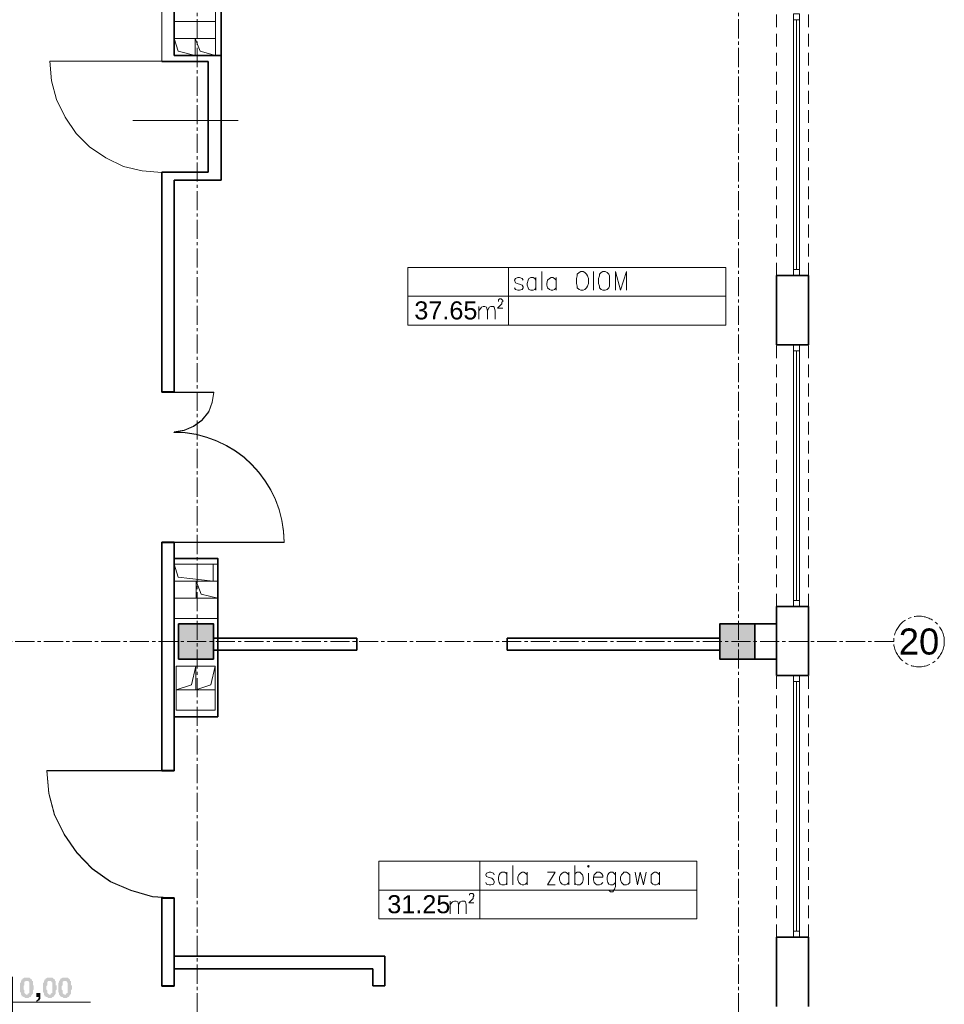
# Model space of a CAD drawing. Header units: millimetres. Extents: x -9409 to -3369, y 19372 to 27782.
# Tile 21 of 25: x -5467 to -4544, y 23550 to 24533. Entities that reach past the tile are written whole.
import ezdxf
from ezdxf.enums import TextEntityAlignment as Align

# ---------------------------------------------------------------- set-up
doc = ezdxf.new("R2010")
doc.units = ezdxf.units.MM
doc.linetypes.add('CENTER2', pattern=[28.575, 19.05, -3.175, 3.175, -3.175])
doc.linetypes.add('DASHED', pattern=[19.05, 12.7, -6.35])
for name, color, linetype in [('D-opis', 104, 'Continuous'), ('PDF _Geometria', 7, 'Continuous'), ('PDF _Wypełnienia brył', 7, 'Continuous')]:
    doc.layers.add(name, color=color, linetype=linetype)
for name, color, linetype, lineweight in [('sq_bud istn', 253, 'Continuous', 15), ('SQ_ISTN.Ściany', 140, 'Continuous', 35), ('Sq_Okna', 170, 'Continuous', 9), ('SQ_Osie', 220, 'CENTER2', 9)]:
    doc.layers.add(name, color=color, linetype=linetype, lineweight=lineweight)
doc.layers.add('SQ_Widok', color=7, linetype='DASHED', lineweight=15, true_color=0x474747)
doc.styles.add('ARIAL', font='arial.ttf')
doc.styles.get("Standard").update_dxf_attribs({"font": 'arial.ttf'})

# ---------------------------------------------------------------- blocks, each defined once
blk = doc.blocks.new('słupy konstr bud B')
at = {"layer": 'SQ_ISTN.Ściany', "lineweight": 5}
h = blk.add_hatch(dxfattribs=at)
h.set_pattern_fill('JIS_STN_1E', color=256, scale=10)
h.paths.add_polyline_path([(21350.78, 18613.95), (21315.78, 18613.95), (21315.78, 18578.95), (21350.78, 18578.95)])
h.paths.add_polyline_path([(21890.78, 18613.95), (21855.78, 18613.95), (21855.78, 18578.95), (21890.78, 18578.95)])
h.paths.add_polyline_path([(22190.78, 18613.95), (22155.78, 18613.95), (22155.78, 18578.95), (22190.78, 18578.95)])
h.paths.add_polyline_path([(22730.78, 18613.95), (22695.78, 18613.95), (22695.78, 18578.95), (22730.78, 18578.95)])
h.paths.add_polyline_path([(22730.78, 17953.95), (22695.78, 17953.95), (22695.78, 17918.95), (22730.78, 17918.95)])
h.paths.add_polyline_path([(22190.78, 17953.95), (22155.78, 17953.95), (22155.78, 17918.95), (22190.78, 17918.95)])
h.paths.add_polyline_path([(21890.78, 17953.95), (21855.78, 17953.95), (21855.78, 17918.95), (21890.78, 17918.95)])
h.paths.add_polyline_path([(21350.78, 17953.95), (21315.78, 17953.95), (21315.78, 17918.95), (21350.78, 17918.95)])
h.paths.add_polyline_path([(21350.78, 17293.95), (21315.78, 17293.95), (21315.78, 17258.95), (21350.78, 17258.95)])
h.paths.add_polyline_path([(21890.78, 17293.95), (21855.78, 17293.95), (21855.78, 17258.95), (21890.78, 17258.95)])
h.paths.add_polyline_path([(22190.78, 17293.95), (22155.78, 17293.95), (22155.78, 17258.95), (22190.78, 17258.95)])
h.paths.add_polyline_path([(22730.78, 17293.95), (22695.78, 17293.95), (22695.78, 17258.95), (22730.78, 17258.95)])
h.paths.add_polyline_path([(22695.78, 16633.95), (22730.78, 16633.95), (22730.78, 16598.95), (22695.78, 16598.95)])
h.paths.add_polyline_path([(22695.78, 14653.95), (22730.78, 14653.95), (22730.78, 14618.95), (22695.78, 14618.95)])
h.paths.add_polyline_path([(22695.78, 15313.95), (22730.78, 15313.95), (22730.78, 15278.95), (22695.78, 15278.95)])
h.paths.add_polyline_path([(22695.78, 15973.95), (22730.78, 15973.95), (22730.78, 15938.95), (22695.78, 15938.95)])
h.paths.add_polyline_path([(22155.78, 14653.95), (22190.78, 14653.95), (22190.78, 14618.95), (22155.78, 14618.95)])
h.paths.add_polyline_path([(22155.78, 15313.95), (22190.78, 15313.95), (22190.78, 15278.95), (22155.78, 15278.95)])
h.paths.add_polyline_path([(22155.78, 15973.95), (22190.78, 15973.95), (22190.78, 15938.95), (22155.78, 15938.95)])
h.paths.add_polyline_path([(22155.78, 16633.95), (22190.78, 16633.95), (22190.78, 16598.95), (22155.78, 16598.95)])
h.paths.add_polyline_path([(21855.78, 14653.95), (21890.78, 14653.95), (21890.78, 14618.95), (21855.78, 14618.95)])
h.paths.add_polyline_path([(21855.78, 15313.95), (21890.78, 15313.95), (21890.78, 15278.95), (21855.78, 15278.95)])
h.paths.add_polyline_path([(21855.78, 15973.95), (21890.78, 15973.95), (21890.78, 15938.95), (21855.78, 15938.95)])
h.paths.add_polyline_path([(21855.78, 16633.95), (21890.78, 16633.95), (21890.78, 16598.95), (21855.78, 16598.95)])
h.paths.add_polyline_path([(21315.78, 14653.95), (21350.78, 14653.95), (21350.78, 14618.95), (21315.78, 14618.95)])
h.paths.add_polyline_path([(21315.78, 15313.95), (21350.78, 15313.95), (21350.78, 15278.95), (21315.78, 15278.95)])
h.paths.add_polyline_path([(21315.78, 15973.95), (21350.78, 15973.95), (21350.78, 15938.95), (21315.78, 15938.95)])
h.paths.add_polyline_path([(21315.78, 16633.95), (21350.78, 16633.95), (21350.78, 16598.95), (21315.78, 16598.95)])
at = {"layer": 'SQ_ISTN.Ściany'}
for points in [[(21315.78, 16633.95), (21350.78, 16633.95), (21350.78, 16598.95), (21315.78, 16598.95)], [(21855.78, 16633.95), (21890.78, 16633.95), (21890.78, 16598.95), (21855.78, 16598.95)]]:
    blk.add_lwpolyline(points, close=True, dxfattribs=at)
blk = doc.blocks.new('ist osie bud B')
at = {"layer": 'SQ_Osie'}
for p, q in [((21333.28, 13852.66), (21333.28, 19362.86)), ((21873.28, 13852.66), (21873.28, 19362.86))]:
    blk.add_line(p, q, dxfattribs=at)
blk.add_lwpolyline([(21178.31, 16616.45), (22845.29, 16616.45)], dxfattribs=at)
at = {"layer": 'SQ_Osie', "linetype": 'ByBlock'}
blk.add_circle((21153.06, 16616.45), 25.25, dxfattribs=at)
at = {"layer": 'SQ_Osie'}
blk.add_text('20', height=26, rotation=180, dxfattribs=at).set_placement((21153.06, 16616.45), align=Align.MIDDLE_CENTER)
blk = doc.blocks.new('A$C8a7c8726')
at = {"layer": 'PDF _Geometria', "lineweight": 9}
blk.add_lwpolyline([(-47, -554.44), (63, -554.44, 0.412392), (-47, -444.44), (-36.85, -442.75), (-27.53, -438.51), (-19.08, -432.59), (-12.3, -424.13), (-8.93, -414.82), (-7.23, -404.67), (-47, -404.67)], format="xyb", dxfattribs=at)
blk.add_lwpolyline([(-47, -782.05), (-173.91, -782.05), (-171.76, -804.64), (-166.38, -826.15), (-156.7, -845.52), (-143.8, -863.8), (-128.74, -879.93), (-110.45, -892.84), (-90.01, -901.44), (-68.51, -907.89), (-47, -908.98)], dxfattribs=at)
at = {"layer": 'SQ_ISTN.Ściany'}
for p, q in [((-59, -185.21), (-59, -404.44)), ((-47, -193.21), (-47, -404.44)), ((-59, -404.44), (-47, -404.44)), ((-47, -444.38), (-47, -444.44)), ((-59, -554.44), (-47, -554.44)), ((-59, -554.44), (-59, -782.05)), ((-47, -554.44), (-47, -782.05)), ((-47, -782.05), (-59, -782.05)), ((-59, -908.98), (-47, -908.98)), ((-59, -908.98), (-59, -996.98)), ((-47, -908.98), (-47, -996.98)), ((-47.38, -967), (163.3, -967)), ((151.46, -979.7), (-47.38, -979.7)), ((-47, -996.98), (-59, -996.98))]:
    blk.add_line(p, q, dxfattribs=at)
blk = doc.blocks.new('A$C2834fd6a')
at = {"layer": 'PDF _Geometria', "lineweight": 13}
for points in [[(-79.32, 365.81), (-79.32, 423.34), (-295.94, 423.34), (-396.63, 423.34), (-396.63, 365.81), (-295.94, 365.81), (-295.94, 423.34), (-295.94, 365.81)], [(-188.48, 418.27), (-187.63, 417.42), (-186.78, 418.27), (-187.63, 419.11)], [(-152.1, 412.35), (-152.94, 411.5), (-154.63, 409.81), (-155.48, 407.27), (-155.48, 404.73), (-154.63, 402.2), (-152.94, 400.5), (-152.1, 399.65), (-149.56, 399.65), (-147.86, 400.5), (-146.17, 402.2), (-146.17, 409.81), (-147.86, 411.5), (-149.56, 412.35)]]:
    blk.add_lwpolyline(points, close=True, dxfattribs=at)
for points in [[(-262.94, 419.11), (-262.94, 399.65)], [(-201.17, 419.11), (-201.17, 399.65)], [(-281.55, 409.81), (-282.4, 411.5), (-284.93, 412.35), (-286.63, 412.35), (-289.17, 411.5), (-290.02, 409.81), (-289.17, 408.12), (-287.47, 407.27), (-284.09, 406.42), (-282.4, 404.73), (-281.55, 403.04), (-281.55, 402.2), (-282.4, 400.5), (-284.93, 399.65), (-286.63, 399.65), (-289.17, 400.5), (-290.02, 402.2)], [(-268.86, 409.81), (-269.71, 411.5), (-271.4, 412.35), (-273.94, 412.35), (-275.63, 411.5), (-276.48, 409.81), (-277.32, 407.27), (-277.32, 404.73), (-276.48, 402.2), (-275.63, 400.5), (-273.94, 399.65), (-271.4, 399.65), (-269.71, 400.5), (-268.86, 402.2)], [(-268.86, 412.35), (-268.86, 399.65)], [(-248.55, 409.81), (-250.25, 411.5), (-251.94, 412.35), (-253.63, 412.35), (-255.32, 411.5), (-257.02, 409.81), (-257.86, 407.27), (-257.86, 404.73), (-257.02, 402.2), (-255.32, 400.5), (-253.63, 399.65), (-251.94, 399.65), (-250.25, 400.5), (-248.55, 402.2)], [(-248.55, 412.35), (-248.55, 399.65)], [(-220.63, 399.65), (-228.25, 399.65), (-220.63, 412.35), (-228.25, 412.35)], [(-207.09, 409.81), (-208.78, 411.5), (-210.48, 412.35), (-212.17, 412.35), (-213.86, 411.5), (-215.55, 409.81), (-216.4, 407.27), (-216.4, 404.73), (-215.55, 402.2), (-213.86, 400.5), (-212.17, 399.65), (-210.48, 399.65), (-208.78, 400.5), (-207.09, 402.2)], [(-207.09, 412.35), (-207.09, 399.65)], [(-201.17, 409.81), (-200.32, 411.5), (-198.63, 412.35), (-196.09, 412.35), (-195.25, 411.5), (-193.56, 409.81), (-192.71, 407.27), (-192.71, 404.73), (-193.56, 402.2), (-195.25, 400.5), (-196.09, 399.65), (-198.63, 399.65), (-200.32, 400.5), (-201.17, 402.2)], [(-187.63, 411.5), (-187.63, 399.65)], [(-182.55, 407.27), (-173.25, 407.27), (-173.25, 408.96), (-174.09, 410.65), (-174.94, 411.5), (-176.63, 412.35), (-179.17, 412.35), (-180.01, 411.5), (-181.71, 409.81), (-182.55, 407.27), (-182.55, 404.73), (-181.71, 402.2), (-180.01, 400.5), (-179.17, 399.65), (-176.63, 399.65), (-174.94, 400.5), (-173.25, 402.2)], [(-160.55, 409.81), (-162.25, 411.5), (-163.09, 412.35), (-165.63, 412.35), (-167.32, 411.5), (-168.17, 409.81), (-169.02, 407.27), (-169.02, 404.73), (-168.17, 402.2), (-167.32, 400.5), (-165.63, 399.65), (-163.09, 399.65), (-162.25, 400.5), (-160.55, 402.2)], [(-160.55, 412.35), (-160.55, 397.96), (-161.4, 395.42), (-162.25, 394.58), (-163.09, 392.88), (-165.63, 392.88), (-167.32, 394.58)], [(-141.09, 412.35), (-138.55, 399.65), (-136.02, 412.35), (-132.63, 399.65), (-130.09, 412.35)], [(-116.56, 409.81), (-118.25, 411.5), (-119.94, 412.35), (-121.63, 412.35), (-123.32, 411.5), (-125.01, 409.81), (-125.01, 402.2), (-123.32, 400.5), (-121.63, 399.65), (-119.94, 399.65), (-118.25, 400.5), (-116.56, 402.2)], [(-116.56, 412.35), (-116.56, 399.65)], [(-79.32, 394.58), (-295.94, 394.58), (-396.63, 394.58)], [(-325.56, 383.58), (-325.56, 370.88)], [(-325.56, 380.19), (-323.01, 382.73), (-321.32, 383.58), (-319.63, 383.58), (-317.94, 382.73), (-317.09, 380.19), (-317.09, 370.88)], [(-317.09, 380.19), (-315.4, 382.73), (-313.71, 383.58), (-311.17, 383.58), (-310.33, 382.73), (-309.48, 380.19), (-309.48, 370.88)], [(-306.1, 389.5), (-306.1, 390.35), (-305.24, 391.19), (-302.7, 391.19), (-302.7, 390.35), (-301.86, 389.5), (-301.86, 388.65), (-302.7, 387.81), (-302.7, 386.12), (-306.94, 381.88), (-301.86, 381.88)]]:
    blk.add_lwpolyline(points, dxfattribs=at)

msp = doc.modelspace()

# ---------------------------------------------------------------- hatches: boundary and pattern name
at = {"layer": 'PDF _Wypełnienia brył', "transparency": 33554559}
for points in [[(-5459.44, 23577.03), (-5461.98, 23577.03), (-5462.83, 23576.19), (-5463.67, 23576.19), (-5463.67, 23575.34), (-5464.52, 23575.34), (-5464.52, 23574.49), (-5464.52, 23574.49), (-5465.37, 23573.64), (-5465.37, 23572.8), (-5465.37, 23571.95), (-5466.21, 23571.95), (-5466.21, 23571.1), (-5466.21, 23569.41), (-5466.21, 23566.03), (-5466.21, 23563.49), (-5466.21, 23562.64), (-5466.21, 23562.64), (-5465.37, 23561.8), (-5465.37, 23560.95), (-5465.37, 23560.11), (-5459.44, 23560.11), (-5460.29, 23560.11), (-5461.14, 23560.95), (-5461.14, 23560.95), (-5461.98, 23561.8), (-5461.98, 23562.64), (-5461.98, 23563.49), (-5461.98, 23564.34), (-5462.83, 23565.18), (-5462.83, 23567.72), (-5462.83, 23568.56), (-5461.98, 23569.41), (-5461.98, 23570.27), (-5461.98, 23571.1), (-5461.98, 23571.95), (-5461.98, 23572.8), (-5461.14, 23572.8), (-5461.14, 23573.64), (-5454.37, 23573.64), (-5454.37, 23575.34), (-5455.22, 23575.34), (-5456.06, 23576.19), (-5456.06, 23576.19), (-5456.91, 23577.03), (-5458.6, 23577.03)], [(-5454.37, 23573.64), (-5459.44, 23573.64), (-5457.75, 23573.64), (-5457.75, 23572.8), (-5457.75, 23572.8), (-5456.91, 23571.95), (-5456.91, 23571.1), (-5456.91, 23570.27), (-5456.91, 23566.87), (-5456.91, 23564.34), (-5456.91, 23563.49), (-5456.91, 23562.64), (-5456.91, 23561.8), (-5457.75, 23561.8), (-5457.75, 23560.95), (-5458.6, 23560.95), (-5458.6, 23560.11), (-5465.37, 23560.11), (-5464.52, 23559.26), (-5464.52, 23558.42), (-5463.67, 23558.42), (-5462.83, 23557.57), (-5461.98, 23557.57), (-5461.14, 23556.72), (-5457.75, 23556.72), (-5456.91, 23557.57), (-5456.06, 23557.57), (-5455.22, 23558.42), (-5455.22, 23559.26), (-5454.37, 23559.26), (-5454.37, 23560.11), (-5454.37, 23560.11), (-5453.52, 23560.95), (-5453.52, 23562.64), (-5453.52, 23563.49), (-5453.52, 23564.34), (-5452.68, 23565.18), (-5452.68, 23566.03), (-5452.68, 23569.41), (-5453.52, 23569.41), (-5453.52, 23571.1), (-5453.52, 23571.95), (-5453.52, 23572.8), (-5453.52, 23573.64)], [(-5436.6, 23577.03), (-5439.14, 23577.03), (-5439.98, 23576.19), (-5440.83, 23576.19), (-5440.83, 23575.34), (-5441.67, 23575.34), (-5441.67, 23574.49), (-5441.67, 23574.49), (-5442.52, 23573.64), (-5442.52, 23572.8), (-5442.52, 23571.95), (-5443.37, 23571.95), (-5443.37, 23571.1), (-5443.37, 23569.41), (-5443.37, 23566.03), (-5443.37, 23563.49), (-5443.37, 23562.64), (-5443.37, 23562.64), (-5442.52, 23561.8), (-5442.52, 23560.95), (-5442.52, 23560.11), (-5436.6, 23560.11), (-5437.45, 23560.11), (-5438.29, 23560.95), (-5438.29, 23560.95), (-5439.14, 23561.8), (-5439.14, 23562.64), (-5439.14, 23563.49), (-5439.14, 23564.34), (-5439.98, 23565.18), (-5439.98, 23567.72), (-5439.98, 23568.56), (-5439.14, 23569.41), (-5439.14, 23570.27), (-5439.14, 23571.1), (-5439.14, 23571.95), (-5439.14, 23572.8), (-5438.29, 23572.8), (-5438.29, 23573.64), (-5431.52, 23573.64), (-5431.52, 23575.34), (-5432.37, 23575.34), (-5433.22, 23576.19), (-5433.22, 23576.19), (-5434.05, 23577.03), (-5435.75, 23577.03)], [(-5431.52, 23573.64), (-5436.6, 23573.64), (-5434.91, 23573.64), (-5434.91, 23572.8), (-5434.91, 23572.8), (-5434.05, 23571.95), (-5434.05, 23571.1), (-5434.05, 23570.27), (-5434.05, 23566.87), (-5434.05, 23564.34), (-5434.05, 23563.49), (-5434.05, 23562.64), (-5434.05, 23561.8), (-5434.91, 23561.8), (-5434.91, 23560.95), (-5435.75, 23560.95), (-5435.75, 23560.11), (-5442.52, 23560.11), (-5441.67, 23559.26), (-5441.67, 23558.42), (-5440.83, 23558.42), (-5439.98, 23557.57), (-5439.14, 23557.57), (-5438.29, 23556.72), (-5434.91, 23556.72), (-5434.05, 23557.57), (-5433.22, 23557.57), (-5432.37, 23558.42), (-5432.37, 23559.26), (-5431.52, 23559.26), (-5431.52, 23560.11), (-5431.52, 23560.11), (-5430.68, 23560.95), (-5430.68, 23562.64), (-5430.68, 23563.49), (-5430.68, 23564.34), (-5429.83, 23565.18), (-5429.83, 23566.03), (-5429.83, 23569.41), (-5430.68, 23569.41), (-5430.68, 23571.1), (-5430.68, 23571.95), (-5430.68, 23572.8), (-5430.68, 23573.64)], [(-5421.37, 23577.03), (-5423.9, 23577.03), (-5424.75, 23576.19), (-5425.6, 23576.19), (-5425.6, 23575.34), (-5426.44, 23575.34), (-5426.44, 23574.49), (-5426.44, 23574.49), (-5427.29, 23573.64), (-5427.29, 23572.8), (-5427.29, 23571.95), (-5428.13, 23571.95), (-5428.13, 23571.1), (-5428.13, 23569.41), (-5428.13, 23566.03), (-5428.13, 23563.49), (-5428.13, 23562.64), (-5428.13, 23562.64), (-5427.29, 23561.8), (-5427.29, 23560.95), (-5427.29, 23560.11), (-5421.37, 23560.11), (-5422.21, 23560.11), (-5423.06, 23560.95), (-5423.06, 23560.95), (-5423.9, 23561.8), (-5423.9, 23562.64), (-5423.9, 23563.49), (-5423.9, 23564.34), (-5424.75, 23565.18), (-5424.75, 23567.72), (-5424.75, 23568.56), (-5423.9, 23569.41), (-5423.9, 23570.27), (-5423.9, 23571.1), (-5423.9, 23571.95), (-5423.9, 23572.8), (-5423.06, 23572.8), (-5423.06, 23573.64), (-5416.29, 23573.64), (-5416.29, 23575.34), (-5417.14, 23575.34), (-5417.98, 23576.19), (-5417.98, 23576.19), (-5418.83, 23577.03), (-5420.52, 23577.03)], [(-5416.29, 23573.64), (-5421.37, 23573.64), (-5419.68, 23573.64), (-5419.68, 23572.8), (-5419.68, 23572.8), (-5418.83, 23571.95), (-5418.83, 23571.1), (-5418.83, 23570.27), (-5418.83, 23566.87), (-5418.83, 23564.34), (-5418.83, 23563.49), (-5418.83, 23562.64), (-5418.83, 23561.8), (-5419.68, 23561.8), (-5419.68, 23560.95), (-5420.52, 23560.95), (-5420.52, 23560.11), (-5427.29, 23560.11), (-5426.44, 23559.26), (-5426.44, 23558.42), (-5425.6, 23558.42), (-5424.75, 23557.57), (-5423.9, 23557.57), (-5423.06, 23556.72), (-5419.68, 23556.72), (-5418.83, 23557.57), (-5417.98, 23557.57), (-5417.14, 23558.42), (-5417.14, 23559.26), (-5416.29, 23559.26), (-5416.29, 23560.11), (-5416.29, 23560.11), (-5415.45, 23560.95), (-5415.45, 23562.64), (-5415.45, 23563.49), (-5415.45, 23564.34), (-5414.6, 23565.18), (-5414.6, 23566.03), (-5414.6, 23569.41), (-5415.45, 23569.41), (-5415.45, 23571.1), (-5415.45, 23571.95), (-5415.45, 23572.8), (-5415.45, 23573.64)], [(-5445.9, 23561.8), (-5450.14, 23561.8), (-5450.14, 23557.57), (-5447.6, 23557.57), (-5447.6, 23556.72), (-5447.6, 23556.72), (-5448.44, 23555.88), (-5448.44, 23555.03), (-5449.29, 23555.03), (-5449.29, 23554.18), (-5450.14, 23554.18), (-5450.14, 23552.5), (-5449.29, 23553.34), (-5448.44, 23553.34), (-5447.6, 23554.18), (-5446.75, 23554.18), (-5446.75, 23555.03), (-5446.75, 23555.03), (-5445.9, 23555.88), (-5445.9, 23557.57)]]:
    msp.add_hatch(color=256, dxfattribs=at).paths.add_polyline_path(points)
at = {"layer": 'SQ_ISTN.Ściany', "lineweight": 5}
h = msp.add_hatch(dxfattribs=at)
h.set_pattern_fill('JIS_STN_1E', color=256, scale=10, angle=180)
h.set_pattern_definition([(225, (16582.609, 40528.714), (7.0710678, -7.0710678), []), (225, (16575.559, 40528.714), (7.0710678, -7.0710678), [10, -5])])
h.paths.add_polyline_path([(-4768.17, 21914.77), (-4733.17, 21914.77), (-4733.17, 21949.77), (-4768.17, 21949.77)])
h.paths.add_polyline_path([(-5308.17, 21914.77), (-5273.17, 21914.77), (-5273.17, 21949.77), (-5308.17, 21949.77)])
h.paths.add_polyline_path([(-5608.17, 21914.77), (-5573.17, 21914.77), (-5573.17, 21949.77), (-5608.17, 21949.77)])
h.paths.add_polyline_path([(-6148.17, 21914.77), (-6113.17, 21914.77), (-6113.17, 21949.77), (-6148.17, 21949.77)])
h.paths.add_polyline_path([(-6148.17, 22574.77), (-6113.17, 22574.77), (-6113.17, 22609.77), (-6148.17, 22609.77)])
h.paths.add_polyline_path([(-5608.17, 22574.77), (-5573.17, 22574.77), (-5573.17, 22609.77), (-5608.17, 22609.77)])
h.paths.add_polyline_path([(-5308.17, 22574.77), (-5273.17, 22574.77), (-5273.17, 22609.77), (-5308.17, 22609.77)])
h.paths.add_polyline_path([(-4768.17, 22574.77), (-4733.17, 22574.77), (-4733.17, 22609.77), (-4768.17, 22609.77)])
h.paths.add_polyline_path([(-4768.17, 23234.77), (-4733.17, 23234.77), (-4733.17, 23269.77), (-4768.17, 23269.77)])
h.paths.add_polyline_path([(-5308.17, 23234.77), (-5273.17, 23234.77), (-5273.17, 23269.77), (-5308.17, 23269.77)])
h.paths.add_polyline_path([(-5608.17, 23234.77), (-5573.17, 23234.77), (-5573.17, 23269.77), (-5608.17, 23269.77)])
h.paths.add_polyline_path([(-6148.17, 23234.77), (-6113.17, 23234.77), (-6113.17, 23269.77), (-6148.17, 23269.77)])
h.paths.add_polyline_path([(-6113.17, 23894.77), (-6148.17, 23894.77), (-6148.17, 23929.77), (-6113.17, 23929.77)])
h.paths.add_polyline_path([(-6113.17, 25874.77), (-6148.17, 25874.77), (-6148.17, 25909.77), (-6113.17, 25909.77)])
h.paths.add_polyline_path([(-6113.17, 25214.77), (-6148.17, 25214.77), (-6148.17, 25249.77), (-6113.17, 25249.77)])
h.paths.add_polyline_path([(-6113.17, 24554.77), (-6148.17, 24554.77), (-6148.17, 24589.77), (-6113.17, 24589.77)])
h.paths.add_polyline_path([(-5573.17, 25874.77), (-5608.17, 25874.77), (-5608.17, 25909.77), (-5573.17, 25909.77)])
h.paths.add_polyline_path([(-5573.17, 25214.77), (-5608.17, 25214.77), (-5608.17, 25249.77), (-5573.17, 25249.77)])
h.paths.add_polyline_path([(-5573.17, 24554.77), (-5608.17, 24554.77), (-5608.17, 24589.77), (-5573.17, 24589.77)])
h.paths.add_polyline_path([(-5573.17, 23894.77), (-5608.17, 23894.77), (-5608.17, 23929.77), (-5573.17, 23929.77)])
h.paths.add_polyline_path([(-5273.17, 25874.77), (-5308.17, 25874.77), (-5308.17, 25909.77), (-5273.17, 25909.77)])
h.paths.add_polyline_path([(-5273.17, 25214.77), (-5308.17, 25214.77), (-5308.17, 25249.77), (-5273.17, 25249.77)])
h.paths.add_polyline_path([(-5273.17, 24554.77), (-5308.17, 24554.77), (-5308.17, 24589.77), (-5273.17, 24589.77)])
h.paths.add_polyline_path([(-5273.17, 23894.77), (-5308.17, 23894.77), (-5308.17, 23929.77), (-5273.17, 23929.77)])
h.paths.add_polyline_path([(-4733.17, 25874.77), (-4768.17, 25874.77), (-4768.17, 25909.77), (-4733.17, 25909.77)])
h.paths.add_polyline_path([(-4733.17, 25214.77), (-4768.17, 25214.77), (-4768.17, 25249.77), (-4733.17, 25249.77)])
h.paths.add_polyline_path([(-4733.17, 24554.77), (-4768.17, 24554.77), (-4768.17, 24589.77), (-4733.17, 24589.77)])
h.paths.add_polyline_path([(-4733.17, 23894.77), (-4768.17, 23894.77), (-4768.17, 23929.77), (-4733.17, 23929.77)])

# ---------------------------------------------------------------- linework, layer by layer
at = {"layer": 'PDF _Geometria', "lineweight": 13}
for points in [[(-5312.69, 24496.95), (-5312.69, 24547.72), (-5271.23, 24547.72), (-5271.23, 24496.95), (-5286.46, 24501.19), (-5291.53, 24513.88), (-5291.53, 24496.95), (-5308.46, 24501.19), (-5312.69, 24513.88), (-5271.23, 24513.88)], [(-5313.07, 24530.8), (-5271.61, 24530.8)], [(-4945.85, 24281.18), (-4945.85, 24262.57)], [(-4894.24, 24281.18), (-4894.24, 24262.57)], [(-4872.23, 24262.57), (-4872.23, 24281.18), (-4867.16, 24262.57), (-4861.24, 24281.18), (-4861.24, 24262.57)], [(-4964.46, 24272.72), (-4965.31, 24274.41), (-4967.85, 24275.25), (-4969.55, 24275.25), (-4972.08, 24274.41), (-4972.93, 24272.72), (-4972.08, 24270.18), (-4970.38, 24269.33), (-4967, 24268.49), (-4965.31, 24267.64), (-4964.46, 24265.95), (-4964.46, 24265.1), (-4965.31, 24263.41), (-4967.85, 24262.57), (-4969.55, 24262.57), (-4972.08, 24263.41), (-4972.93, 24265.1)], [(-4951.78, 24272.72), (-4952.62, 24274.41), (-4954.31, 24275.25), (-4956.85, 24275.25), (-4958.54, 24274.41), (-4959.39, 24272.72), (-4960.24, 24269.33), (-4960.24, 24267.64), (-4959.39, 24265.1), (-4958.54, 24263.41), (-4956.85, 24262.57), (-4954.31, 24262.57), (-4952.62, 24263.41), (-4951.78, 24265.1)], [(-4951.78, 24275.25), (-4951.78, 24262.57)], [(-4931.46, 24272.72), (-4933.16, 24274.41), (-4934.85, 24275.25), (-4936.55, 24275.25), (-4938.24, 24274.41), (-4939.93, 24272.72), (-4940.77, 24269.33), (-4940.77, 24267.64), (-4939.93, 24265.1), (-4938.24, 24263.41), (-4936.55, 24262.57), (-4934.85, 24262.57), (-4933.16, 24263.41), (-4931.46, 24265.1)], [(-4931.46, 24275.25), (-4931.46, 24262.57)], [(-4762.24, 24256.65), (-4978.85, 24256.65), (-5079.54, 24256.65)], [(-4989.01, 24251.56), (-4989.01, 24253.26), (-4988.15, 24253.26), (-4988.15, 24254.1), (-4986.46, 24254.1), (-4985.62, 24253.26), (-4984.77, 24252.41), (-4984.77, 24251.56), (-4985.62, 24250.72), (-4985.62, 24249.03), (-4989.85, 24244.8), (-4984.77, 24244.8)], [(-5008.47, 24246.49), (-5008.47, 24233.79)], [(-5008.47, 24242.26), (-5005.92, 24245.64), (-5004.23, 24246.49), (-5002.54, 24246.49), (-5000.85, 24245.64), (-5000, 24242.26), (-5000, 24233.79)], [(-5000, 24242.26), (-4998.31, 24245.64), (-4996.62, 24246.49), (-4994.08, 24246.49), (-4993.24, 24245.64), (-4992.39, 24242.26), (-4992.39, 24233.79)], [(-5269.07, 23989.27), (-5312.69, 23989.27), (-5312.69, 23935.11), (-5269.07, 23935.11)], [(-5312.69, 23989.27), (-5308.46, 23976.57), (-5273.76, 23972.34), (-5273.76, 23989.27)], [(-5312.69, 23972.34), (-5269.07, 23972.34)], [(-5269.07, 23955.52), (-5285.61, 23959.65), (-5290.69, 23972.34), (-5290.69, 23955.42)], [(-5312.69, 23955.42), (-5269.07, 23955.42)], [(-5271.61, 23887.72), (-5310.53, 23887.72), (-5310.53, 23843.73), (-5271.61, 23843.73), (-5271.61, 23887.72), (-5275.84, 23869.11), (-5291.07, 23864.03), (-5291.07, 23887.72), (-5295.3, 23869.11), (-5310.53, 23864.03), (-5271.61, 23864.03)], [(-5473.83, 23577.88), (-5473.83, 23537.26), (-5490.75, 23552.5), (-5395.99, 23552.5)]]:
    msp.add_lwpolyline(points, dxfattribs=at)
at = {"layer": 'PDF _Geometria', "lineweight": 9}
for points in [[(-5324.92, 24491.03), (-5436.62, 24491.03), (-5434.92, 24471.57), (-5429.84, 24452.95), (-5421.38, 24435.18), (-5410.38, 24419.11), (-5396.85, 24405.57), (-5380.77, 24394.57), (-5363, 24386.1), (-5344.38, 24381.87), (-5324.92, 24380.18)], [(-5353.69, 24431.8), (-5248.77, 24431.8)], [(-5312.69, 23783.65), (-5439.6, 23783.65), (-5437.45, 23761.06), (-5432.07, 23739.55), (-5422.39, 23720.19), (-5409.49, 23701.9), (-5394.43, 23685.77), (-5376.14, 23672.86), (-5355.7, 23664.26), (-5334.2, 23657.81), (-5312.69, 23656.72)]]:
    msp.add_lwpolyline(points, dxfattribs=at)
at = {"layer": 'PDF _Geometria', "lineweight": 13}
for points in [[(-4762.24, 24227.87), (-4762.24, 24285.41), (-4978.85, 24285.41), (-5079.54, 24285.41), (-5079.54, 24227.87), (-4978.85, 24227.87), (-4978.85, 24285.41), (-4978.85, 24227.87)], [(-4906.93, 24281.18), (-4908.63, 24280.34), (-4910.32, 24278.65), (-4910.32, 24276.95), (-4911.16, 24274.41), (-4911.16, 24269.33), (-4910.32, 24266.8), (-4910.32, 24265.1), (-4908.63, 24263.41), (-4906.93, 24262.57), (-4904.39, 24262.57), (-4902.7, 24263.41), (-4901.01, 24265.1), (-4900.16, 24266.8), (-4899.31, 24269.33), (-4899.31, 24274.41), (-4900.16, 24276.95), (-4901.01, 24278.65), (-4902.7, 24280.34), (-4904.39, 24281.18)], [(-4884.93, 24281.18), (-4886.62, 24280.34), (-4888.31, 24278.65), (-4888.31, 24276.95), (-4889.16, 24274.41), (-4889.16, 24269.33), (-4888.31, 24266.8), (-4888.31, 24265.1), (-4886.62, 24263.41), (-4884.93, 24262.57), (-4882.39, 24262.57), (-4880.7, 24263.41), (-4879.01, 24265.1), (-4878.16, 24266.8), (-4878.16, 24276.95), (-4879.01, 24278.65), (-4880.7, 24280.34), (-4882.39, 24281.18)]]:
    msp.add_lwpolyline(points, close=True, dxfattribs=at)
at = {"layer": 'PDF _Geometria', "lineweight": 9}
msp.add_lwpolyline([(-5312.69, 24011.27), (-5202.69, 24011.27, 0.412392), (-5312.69, 24121.26), (-5302.54, 24122.95), (-5293.23, 24127.19), (-5284.77, 24133.11), (-5277.99, 24141.57), (-5274.62, 24150.88), (-5272.92, 24161.03), (-5312.69, 24161.03)], format="xyb", dxfattribs=at)
at = {"layer": 'sq_bud istn'}
msp.add_line((-5324.69, 25279.57), (-5324.69, 24490.95), dxfattribs=at)
at = {"layer": 'SQ_ISTN.Ściany'}
for p, q in [((-5312.69, 25274.57), (-5312.69, 24496.95)), ((-5265.69, 24565.49), (-5265.69, 24372.49)), ((-5265.69, 24496.95), (-5312.69, 24496.95)), ((-5278.69, 24490.95), (-5324.69, 24490.95)), ((-5278.69, 24490.95), (-5278.69, 24380.49)), ((-5324.69, 24380.49), (-5324.69, 24161.27)), ((-5278.69, 24380.49), (-5324.69, 24380.49)), ((-5312.69, 24372.49), (-5312.69, 24161.27)), ((-5265.69, 24372.49), (-5312.69, 24372.49)), ((-4711.69, 24277.27), (-4711.69, 24208.27)), ((-4679.69, 24277.27), (-4679.69, 24208.27)), ((-5324.69, 24161.27), (-5312.69, 24161.27)), ((-5312.69, 24121.33), (-5312.69, 24121.26)), ((-5324.69, 24011.27), (-5312.69, 24011.27)), ((-5324.69, 24011.27), (-5324.69, 23783.65)), ((-5312.69, 24011.27), (-5312.69, 23783.65)), ((-4711.69, 23947.27), (-4711.69, 23878.27)), ((-4679.69, 23947.27), (-4679.69, 23878.27)), ((-4733.17, 23929.77), (-4711.69, 23929.77)), ((-5130.31, 23915.7), (-5273.17, 23915.7)), ((-5130.31, 23903.7), (-5130.31, 23915.7)), ((-4768.17, 23915.7), (-4980.31, 23915.7)), ((-4980.31, 23903.7), (-4980.31, 23915.7)), ((-5130.31, 23903.7), (-5273.17, 23903.7)), ((-4768.17, 23903.7), (-4980.31, 23903.7)), ((-4733.17, 23894.77), (-4711.69, 23894.77)), ((-5312.69, 23783.65), (-5324.69, 23783.65)), ((-5324.69, 23656.72), (-5312.69, 23656.72)), ((-5324.69, 23656.72), (-5324.69, 23568.73)), ((-5312.69, 23656.72), (-5312.69, 23568.73)), ((-4711.69, 23617.27), (-4711.69, 23548.27)), ((-4679.69, 23617.27), (-4679.69, 23548.27)), ((-5102.39, 23598.35), (-5102.39, 23568.73)), ((-5114.23, 23568.73), (-5114.23, 23585.65)), ((-5312.69, 23568.73), (-5324.69, 23568.73)), ((-5102.39, 23568.73), (-5114.23, 23568.73))]:
    msp.add_line(p, q, dxfattribs=at)
for points in [[(-4711.69, 24277.27), (-4679.69, 24277.27)], [(-4711.69, 24208.27), (-4679.69, 24208.27)], [(-5312.69, 23995.19), (-5269.07, 23995.19), (-5269.07, 23837.19), (-5312.69, 23837.19)], [(-4711.69, 23947.27), (-4679.69, 23947.27)], [(-4711.69, 23878.27), (-4679.69, 23878.27)], [(-4711.69, 23617.27), (-4679.69, 23617.27)]]:
    msp.add_lwpolyline(points, dxfattribs=at)
at = {"layer": 'Sq_Okna'}
for p, q in [((-4694.69, 24532.27), (-4694.69, 24283.27)), ((-4691.69, 24532.27), (-4691.69, 24283.27)), ((-4688.69, 24532.27), (-4688.69, 24283.27)), ((-4694.69, 24202.27), (-4694.69, 23953.27)), ((-4691.69, 24202.27), (-4691.69, 23953.27)), ((-4688.69, 24202.27), (-4688.69, 23953.27)), ((-4694.69, 23872.27), (-4694.69, 23623.27)), ((-4691.69, 23872.27), (-4691.69, 23623.27)), ((-4688.69, 23872.27), (-4688.69, 23623.27))]:
    msp.add_line(p, q, dxfattribs=at)
for points in [[(-4694.69, 24532.27), (-4688.69, 24532.27), (-4688.69, 24538.27), (-4694.69, 24538.27)], [(-4694.69, 24277.27), (-4688.69, 24277.27), (-4688.69, 24283.27), (-4694.69, 24283.27)], [(-4694.69, 24202.27), (-4688.69, 24202.27), (-4688.69, 24208.27), (-4694.69, 24208.27)], [(-4694.69, 23947.27), (-4688.69, 23947.27), (-4688.69, 23953.27), (-4694.69, 23953.27)], [(-4694.69, 23872.27), (-4688.69, 23872.27), (-4688.69, 23878.27), (-4694.69, 23878.27)], [(-4694.69, 23617.27), (-4688.69, 23617.27), (-4688.69, 23623.27), (-4694.69, 23623.27)]]:
    msp.add_lwpolyline(points, close=True, dxfattribs=at)
at = {"layer": 'SQ_Widok'}
for points in [[(-4711.69, 24277.27), (-4711.69, 24538.27)], [(-4679.69, 24277.27), (-4679.69, 24538.27)], [(-4711.69, 23947.27), (-4711.69, 24208.27)], [(-4679.69, 23947.27), (-4679.69, 24208.27)], [(-4711.69, 23617.27), (-4711.69, 23878.27)], [(-4679.69, 23617.27), (-4679.69, 23878.27)]]:
    msp.add_lwpolyline(points, dxfattribs=at)

# ---------------------------------------------------------------- block references
msp.add_blockref('A$C8a7c8726', (-5265.69, 24565.35))
at = {"layer": 'PDF _Geometria', "lineweight": 13}
msp.add_blockref('A$C2834fd6a', (-4711.69, 23269.77), dxfattribs=at)
at = {"layer": 'SQ_ISTN.Ściany', "rotation": 180}
msp.add_blockref('słupy konstr bud B', (16582.61, 40528.71), dxfattribs=at)
at = {"layer": 'SQ_Osie', "rotation": 180}
msp.add_blockref('ist osie bud B', (16583.6, 40528.71), dxfattribs=at)
at = {"layer": 'SQ_Osie', "lineweight": 35, "rotation": 180}
msp.add_blockref('ist osie bud B', (16583.6, 40528.71), dxfattribs=at)

# ---------------------------------------------------------------- texts
at = {"layer": 'D-opis', "color": 7, "char_height": 18, "width": 1224.72, "attachment_point": 1, "line_spacing_factor": 1.1, "style": 'ARIAL'}
for s, insert in [('37.65', (-5072.94, 24251.54)), ('31.25', (-5099.91, 23659.24))]:
    msp.add_mtext(s, dxfattribs=dict(at, insert=insert))

doc.saveas('drawing.dxf')
